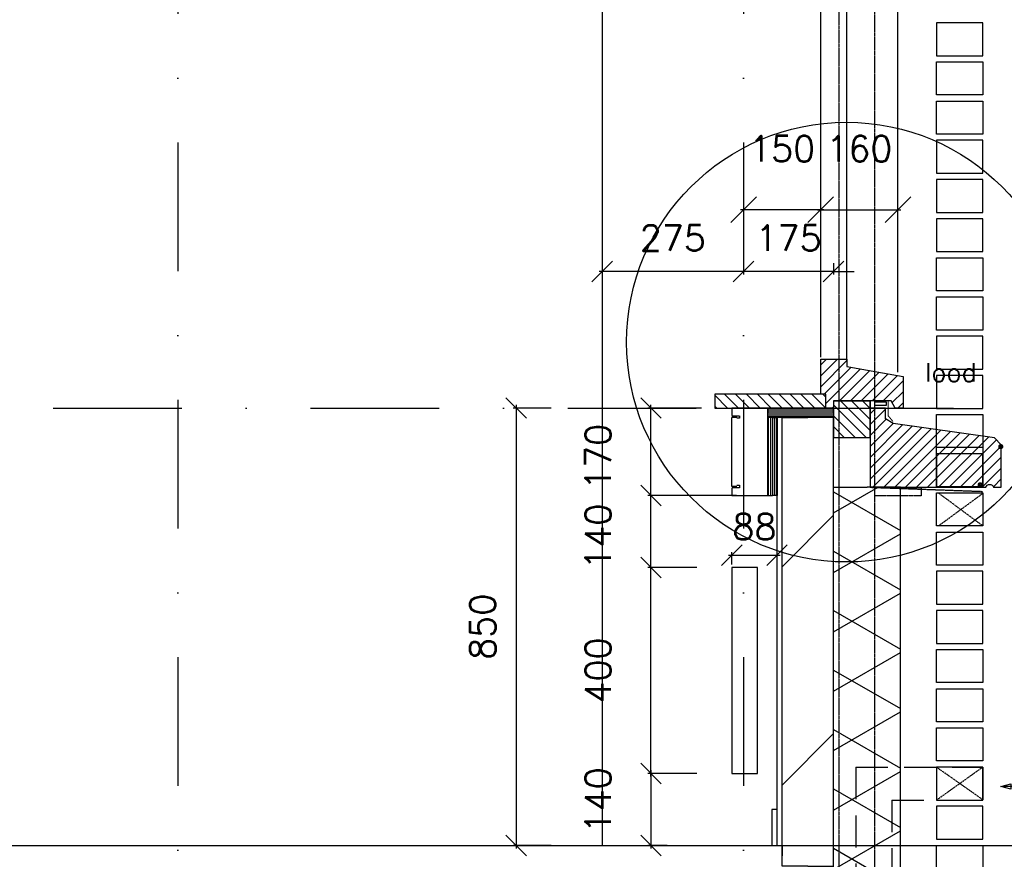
# Model space of a CAD drawing. Extents: x 0 to 297174, y -27731 to 163980.
# Tile 83 of 152: x 162332 to 164246, y 145318 to 146950. Entities that reach past the tile are written whole.
import ezdxf

# ---------------------------------------------------------------- set-up
doc = ezdxf.new("R2010")
doc.units = 0
doc.header["$LTSCALE"] = 5
doc.header["$MEASUREMENT"] = 0
doc.header["$PDMODE"] = 3
doc.header["$PDSIZE"] = 0.1
for name, pattern in [('DASHDOT', [1, 0.5, -0.25, 0, -0.25]), ('DD1', [2.66667, 1.66667, -0.5, 0, -0.5]), ('HIDDEN', [0.375, 0.25, -0.125]), ('HIDDEN2', [0.1875, 0.125, -0.0625])]:
    doc.linetypes.add(name, pattern=pattern)
doc.layers.get('0').update_dxf_attribs({"linetype": 'CONTINUOUS'})
doc.layers.get('DEFPOINTS').update_dxf_attribs({"linetype": 'CONTINUOUS'})
for name, color, linetype in [('_DETAILNUMMERS', 4, 'CONTINUOUS'), ('A--A21--_F--3-', 9, 'CONTINUOUS'), ('A--A21--_F-23-', 9, 'CONTINUOUS'), ('A--A22--_F123-', 9, 'CONTINUOUS'), ('A--A30--_F--3-', 9, 'CONTINUOUS'), ('A--A35--_F--3-', 9, 'CONTINUOUS'), ('A--L$1-D1-ACEER', 1, 'CONTINUOUS'), ('A--L13DC4_VLOEREN', 4, 'HIDDEN'), ('A--L21--', 3, 'CONTINUOUS'), ('A--L21--_F--3-', 7, 'CONTINUOUS'), ('A--L21--_F-23-', 4, 'CONTINUOUS'), ('A--L21D1_BUITENWAND', 1, 'CONTINUOUS'), ('A--L21D4_BUITENWAND', 4, 'CONTINUOUS'), ('A--L21DC1_BUITENWAND', 1, 'HIDDEN'), ('A--L22--', 3, 'CONTINUOUS'), ('A--L22--_F--3-', 7, 'CONTINUOUS'), ('A--L22D2_BINNENWAND', 2, 'CONTINUOUS'), ('A--L22DC4_BINNENWAND', 4, 'HIDDEN'), ('A--L23--', 7, 'CONTINUOUS'), ('A--L23--_F--3-', 7, 'CONTINUOUS'), ('A--L28D1_KONSTRUKTIES', 1, 'CONTINUOUS'), ('A--L28DC1_KONSTRUKTIES', 1, 'HIDDEN2'), ('A--L30--', 7, 'CONTINUOUS'), ('A--L30--_F123-', 7, 'CONTINUOUS'), ('A--L31--', 2, 'CONTINUOUS'), ('A--L31--_F--3-', 7, 'CONTINUOUS'), ('A--L31A1_BUITENKOZIJN', 1, 'CONTINUOUS'), ('A--L35--', 7, 'CONTINUOUS'), ('A--L35--_F--3-', 7, 'CONTINUOUS'), ('A--M$1A-_F123-', 1, 'CONTINUOUS'), ('A--M1$A-_F123-', 1, 'CONTINUOUS'), ('A--T$1A-_F123_20', 1, 'CONTINUOUS'), ('A--T01A-18_TEKST', 1, 'CONTINUOUS'), ('STRAMIEN', 8, 'DD1'), ('X--LR---_CP', 7, 'CONTINUOUS')]:
    doc.layers.add(name, color=color, linetype=linetype)
doc.styles.add('ALFA-0_25', font='ROMANS')
doc.styles.add('HIEMSTRA', font='romans.shx')
doc.dimstyles.new('ALFA-0_25', dxfattribs={"dimscale": 50, "dimtxt": 2.5, "dimasz": 2.5, "dimexe": 0.3, "dimexo": 0.3, "dimgap": 1.25, "dimtad": 1, "dimdec": 0, "dimzin": 0, "dimdsep": 46, "dimtxsty": 'ALFA-0_25', "dimblk1": 'OBLIQUE', "dimblk2": 'OBLIQUE', "dimsah": 1, "dimcen": 0.09, "dimdle": 0.3, "dimclrd": 1, "dimclre": 1, "dimclrt": 2, "dimadec": 0, "dimazin": 0, "dimtfac": 1, "dimtdec": 0, "dimtofl": 0, "dimtmove": 2, "dimatfit": 3, "dimldrblk": 'OBLIQUE', "dimfxl": 0, "dimtvp": 625, "dimtolj": 1, "dimtzin": 0, "dimarcsym": 0})
doc.dimstyles.get("Standard").update_dxf_attribs({"dimscale": 50, "dimtxt": 2.5, "dimasz": 2, "dimexe": 0.3, "dimexo": 0.3, "dimgap": 2, "dimtad": 1, "dimdec": 0, "dimzin": 0, "dimdsep": 46, "dimtxsty": 'HIEMSTRA', "dimblk1": 'OBLIQUE', "dimblk2": 'OBLIQUE', "dimsah": 1, "dimcen": 0.09, "dimdle": 0.3, "dimclrd": 1, "dimclre": 1, "dimclrt": 2, "dimadec": 0, "dimazin": 0, "dimtfac": 1, "dimtdec": 4, "dimtix": 1, "dimtmove": 2, "dimatfit": 3, "dimldrblk": 'OBLIQUE', "dimfxl": 0, "dimtvp": 625, "dimtolj": 1, "dimtzin": 0, "dimarcsym": 0})

# ---------------------------------------------------------------- blocks, each defined once
blk = doc.blocks.new('*U1581')
at = {"layer": 'A--L23--_F--3-', "color": 2, "linetype": 'Continuous'}
blk.add_lwpolyline([(0, 0), (0, 20), (11150, 20), (11150, 0)], dxfattribs=at)
blk = doc.blocks.new('_OBLIQUE')
at = {"color": 0, "linetype": 'ByBlock'}
blk.add_line((-0.5, -0.5), (0.5, 0.5), dxfattribs=at)
blk = doc.blocks.new('*D851')
at = {"layer": 'A--M$1A-_F123-', "color": 1, "lineweight": -2, "ltscale": 10}
for p, q in [((163739.3, 146477), (163739.3, 146454.7)), ((163914.3, 146477), (163914.3, 146454.7)), ((163739.3, 146460.7), (163699.3, 146460.7)), ((163914.3, 146460.7), (163739.3, 146460.7)), ((163914.3, 146460.7), (163954.3, 146460.7))]:
    blk.add_line(p, q, dxfattribs=at)
at = {"layer": 'DEFPOINTS', "color": 0, "ltscale": 10}
for p in [(163739.3, 146483), (163914.3, 146483), (163739.3, 146460.7)]:
    blk.add_point(p, dxfattribs=at)
at = {"layer": 'A--M$1A-_F123-', "color": 1, "lineweight": -2, "ltscale": 10, "xscale": 40, "yscale": 40, "zscale": 40}
blk.add_blockref('_OBLIQUE', (163739.3, 146460.7), dxfattribs=at)
at = {"layer": 'A--M$1A-_F123-', "color": 1, "lineweight": -2, "ltscale": 10, "xscale": 40, "yscale": 40, "zscale": 40, "rotation": 180}
blk.add_blockref('_OBLIQUE', (163914.3, 146460.7), dxfattribs=at)
at = {"layer": 'A--M$1A-_F123-', "color": 2, "ltscale": 10, "insert": (163826.8, 146525.7), "char_height": 50, "attachment_point": 5, "style": 'HIEMSTRA'}
blk.add_mtext('\\A1;175', dxfattribs=at)
blk = doc.blocks.new('*D852')
at = {"layer": 'A--M$1A-_F123-', "color": 1, "lineweight": -2, "ltscale": 10}
blk.add_line((163745.3, 146460.7), (163458.3, 146460.7), dxfattribs=at)
at = {"layer": 'DEFPOINTS', "color": 0, "ltscale": 10}
for p in [(163464.3, 146460.7), (163464.3, 146460.7), (163739.3, 146460.7)]:
    blk.add_point(p, dxfattribs=at)
at = {"layer": 'A--M$1A-_F123-', "color": 1, "lineweight": -2, "ltscale": 10, "xscale": 40, "yscale": 40, "zscale": 40, "rotation": 180}
blk.add_blockref('_OBLIQUE', (163464.3, 146460.7), dxfattribs=at)
at = {"layer": 'A--M$1A-_F123-', "color": 1, "lineweight": -2, "ltscale": 10, "xscale": 40, "yscale": 40, "zscale": 40}
blk.add_blockref('_OBLIQUE', (163739.3, 146460.7), dxfattribs=at)
at = {"layer": 'A--M$1A-_F123-', "color": 2, "ltscale": 10, "insert": (163601.8, 146525.7), "char_height": 50, "attachment_point": 5, "style": 'HIEMSTRA'}
blk.add_mtext('\\A1;275', dxfattribs=at)
blk = doc.blocks.new('*U1556')
at = {"layer": 'A--A22--_F123-', "linetype": 'Continuous'}
h = blk.add_hatch(dxfattribs=at)
h.set_pattern_fill('ALFALINE', color=256, scale=300, style=0)
h.set_pattern_definition([(45, (-163864.26, -145305.15), (-212.13203, 212.13203), [])])
h.paths.add_polyline_path([(0, 0), (-50, 0), (-50, 871.9), (0, 871.9), (50, 871.9), (50, 0)])
at = {"layer": 'A--L22--_F--3-', "color": 4, "linetype": 'Continuous'}
for points in [[(0, 0), (-50, 0), (-50, 871.9), (0, 871.9)], [(0, 0), (50, 0), (50, 871.9), (0, 871.9)]]:
    blk.add_lwpolyline(points, dxfattribs=at)
blk = doc.blocks.new('*D954')
at = {"layer": 'A--M$1A-_F123-', "color": 1, "lineweight": -2, "ltscale": 10}
for p, q in [((163739.3, 146477), (163739.3, 146454.7)), ((163914.3, 146477), (163914.3, 146454.7)), ((163739.3, 146460.7), (163699.3, 146460.7)), ((163914.3, 146460.7), (163739.3, 146460.7)), ((163914.3, 146460.7), (163954.3, 146460.7))]:
    blk.add_line(p, q, dxfattribs=at)
at = {"layer": 'DEFPOINTS', "color": 0, "ltscale": 10}
for p in [(163739.3, 146483), (163914.3, 146483), (163739.3, 146460.7)]:
    blk.add_point(p, dxfattribs=at)
at = {"layer": 'A--M$1A-_F123-', "color": 1, "lineweight": -2, "ltscale": 10, "xscale": 40, "yscale": 40, "zscale": 40}
blk.add_blockref('_OBLIQUE', (163739.3, 146460.7), dxfattribs=at)
at = {"layer": 'A--M$1A-_F123-', "color": 1, "lineweight": -2, "ltscale": 10, "xscale": 40, "yscale": 40, "zscale": 40, "rotation": 180}
blk.add_blockref('_OBLIQUE', (163914.3, 146460.7), dxfattribs=at)
at = {"layer": 'A--M$1A-_F123-', "color": 2, "ltscale": 10, "insert": (163826.8, 146525.7), "char_height": 50, "attachment_point": 5, "style": 'HIEMSTRA'}
blk.add_mtext('\\A1;175', dxfattribs=at)
blk = doc.blocks.new('*D955')
at = {"layer": 'A--M$1A-_F123-', "color": 1, "lineweight": -2, "ltscale": 10}
blk.add_line((163745.3, 146460.7), (163458.3, 146460.7), dxfattribs=at)
at = {"layer": 'DEFPOINTS', "color": 0, "ltscale": 10}
for p in [(163464.3, 146460.7), (163464.3, 146460.7), (163739.3, 146460.7)]:
    blk.add_point(p, dxfattribs=at)
at = {"layer": 'A--M$1A-_F123-', "color": 1, "lineweight": -2, "ltscale": 10, "xscale": 40, "yscale": 40, "zscale": 40, "rotation": 180}
blk.add_blockref('_OBLIQUE', (163464.3, 146460.7), dxfattribs=at)
at = {"layer": 'A--M$1A-_F123-', "color": 1, "lineweight": -2, "ltscale": 10, "xscale": 40, "yscale": 40, "zscale": 40}
blk.add_blockref('_OBLIQUE', (163739.3, 146460.7), dxfattribs=at)
at = {"layer": 'A--M$1A-_F123-', "color": 2, "ltscale": 10, "insert": (163601.8, 146525.7), "char_height": 50, "attachment_point": 5, "style": 'HIEMSTRA'}
blk.add_mtext('\\A1;275', dxfattribs=at)
blk = doc.blocks.new('*D685')
at = {"layer": 'A--M$1A-_F123-', "color": 1, "lineweight": -2, "ltscale": 10}
for p, q in [((163559.3, 145879.2), (163559.3, 146031.2)), ((163657.5, 146025.2), (163553.3, 146025.2)), ((163648.3, 145885.2), (163553.3, 145885.2))]:
    blk.add_line(p, q, dxfattribs=at)
at = {"layer": 'DEFPOINTS', "color": 0, "ltscale": 10}
for p in [(163559.3, 146025.2), (163663.5, 146025.2), (163654.3, 145885.2)]:
    blk.add_point(p, dxfattribs=at)
at = {"layer": 'A--M$1A-_F123-', "color": 1, "lineweight": -2, "ltscale": 10, "xscale": 40, "yscale": 40, "zscale": 40}
for p, rotation in [((163559.3, 146025.2), 90), ((163559.3, 145885.2), 270)]:
    blk.add_blockref('_OBLIQUE', p, dxfattribs=dict(at, rotation=rotation))
at = {"layer": 'A--M$1A-_F123-', "color": 2, "ltscale": 10, "insert": (163456.5, 145945.2), "char_height": 50, "attachment_point": 5, "rotation": 90, "style": 'HIEMSTRA'}
blk.add_mtext('\\A1;140', dxfattribs=at)
blk = doc.blocks.new('*D686')
at = {"layer": 'A--M$1A-_F123-', "color": 1, "lineweight": -2, "ltscale": 10}
for p, q in [((163559.3, 146019.2), (163559.3, 146201.2)), ((163657.5, 146195.2), (163553.3, 146195.2)), ((163725.3, 146025.2), (163553.3, 146025.2))]:
    blk.add_line(p, q, dxfattribs=at)
at = {"layer": 'DEFPOINTS', "color": 0, "ltscale": 10}
for p in [(163559.3, 146195.2), (163663.5, 146195.2), (163731.3, 146025.2)]:
    blk.add_point(p, dxfattribs=at)
at = {"layer": 'A--M$1A-_F123-', "color": 1, "lineweight": -2, "ltscale": 10, "xscale": 40, "yscale": 40, "zscale": 40}
for p, rotation in [((163559.3, 146195.2), 90), ((163559.3, 146025.2), 270)]:
    blk.add_blockref('_OBLIQUE', p, dxfattribs=dict(at, rotation=rotation))
at = {"layer": 'A--M$1A-_F123-', "color": 2, "ltscale": 10, "insert": (163456.5, 146100.2), "char_height": 50, "attachment_point": 5, "rotation": 90, "style": 'HIEMSTRA'}
blk.add_mtext('\\A1;170', dxfattribs=at)
blk = doc.blocks.new('*D687')
at = {"layer": 'A--M$1A-_F123-', "color": 1, "lineweight": -2, "ltscale": 10}
for p, q in [((163590.5, 145885.2), (163553.3, 145885.2)), ((163559.3, 145479.2), (163559.3, 145891.2)), ((163590.5, 145485.2), (163553.3, 145485.2))]:
    blk.add_line(p, q, dxfattribs=at)
at = {"layer": 'DEFPOINTS', "color": 0, "ltscale": 10}
for p in [(163559.3, 145885.2), (163596.5, 145885.2), (163596.5, 145485.2)]:
    blk.add_point(p, dxfattribs=at)
at = {"layer": 'A--M$1A-_F123-', "color": 1, "lineweight": -2, "ltscale": 10, "xscale": 40, "yscale": 40, "zscale": 40}
for p, rotation in [((163559.3, 145885.2), 90), ((163559.3, 145485.2), 270)]:
    blk.add_blockref('_OBLIQUE', p, dxfattribs=dict(at, rotation=rotation))
at = {"layer": 'A--M$1A-_F123-', "color": 2, "ltscale": 10, "insert": (163456.5, 145685.2), "char_height": 50, "attachment_point": 5, "rotation": 90, "style": 'HIEMSTRA'}
blk.add_mtext('\\A1;400', dxfattribs=at)
blk = doc.blocks.new('*D688')
at = {"layer": 'A--M$1A-_F123-', "color": 1, "lineweight": -2, "ltscale": 10}
for p, q in [((163648.3, 145485.2), (163553.3, 145485.2)), ((163559.3, 145491.2), (163559.3, 145339.2)), ((163590.5, 145345.2), (163553.3, 145345.2))]:
    blk.add_line(p, q, dxfattribs=at)
at = {"layer": 'DEFPOINTS', "color": 0, "ltscale": 10}
for p in [(163654.3, 145485.2), (163559.3, 145345.2), (163596.5, 145345.2)]:
    blk.add_point(p, dxfattribs=at)
at = {"layer": 'A--M$1A-_F123-', "color": 1, "lineweight": -2, "ltscale": 10, "xscale": 40, "yscale": 40, "zscale": 40}
for p, rotation in [((163559.3, 145485.2), 90), ((163559.3, 145345.2), 270)]:
    blk.add_blockref('_OBLIQUE', p, dxfattribs=dict(at, rotation=rotation))
at = {"layer": 'A--M$1A-_F123-', "color": 2, "ltscale": 10, "insert": (163456.5, 145432.7), "char_height": 50, "attachment_point": 5, "rotation": 90, "style": 'HIEMSTRA'}
blk.add_mtext('\\A1;140', dxfattribs=at)
blk = doc.blocks.new('*D698')
at = {"layer": 'A--M$1A-_F123-', "color": 1, "linetype": 'Continuous', "lineweight": -2, "ltscale": 10}
for p, q in [((163297.1, 146201.2), (163297.1, 145339.2)), ((163365.1, 146195.2), (163291.1, 146195.2)), ((163365.1, 145345.2), (163291.1, 145345.2))]:
    blk.add_line(p, q, dxfattribs=at)
at = {"layer": 'DEFPOINTS', "color": 0, "linetype": 'Continuous', "ltscale": 10}
for p in [(163371.1, 146195.2), (163297.1, 145345.2), (163371.1, 145345.2)]:
    blk.add_point(p, dxfattribs=at)
at = {"layer": 'A--M$1A-_F123-', "color": 1, "linetype": 'Continuous', "lineweight": -2, "ltscale": 10, "xscale": 40, "yscale": 40, "zscale": 40}
for p, rotation in [((163297.1, 146195.2), 90), ((163297.1, 145345.2), 270)]:
    blk.add_blockref('_OBLIQUE', p, dxfattribs=dict(at, rotation=rotation))
at = {"layer": 'A--M$1A-_F123-', "color": 2, "linetype": 'Continuous', "ltscale": 10, "insert": (163232.1, 145770.2), "char_height": 50, "attachment_point": 5, "rotation": 90, "style": 'HIEMSTRA'}
blk.add_mtext('\\A1;850', dxfattribs=at)
blk = doc.blocks.new('*U1529')
at = {"layer": 'A--A21--_F-23-', "linetype": 'Continuous'}
h = blk.add_hatch(dxfattribs=at)
h.set_pattern_fill('ALFAISO', color=256, scale=100, angle=90, style=0)
h.set_pattern_definition([(150, (50, -3e-15), (-50, -86.6025), []), (210, (50, -3e-15), (50, -86.6025), [])])
h.paths.add_polyline_path([(0, 0), (-65, 0), (-65, 1691.04), (0, 1691.04), (65, 1691.04), (65, 0)])
at = {"layer": 'A--L21--_F--3-', "color": 3, "linetype": 'Continuous'}
for points in [[(0, 0), (-65, 0), (-65, 1691.04), (0, 1691.04)], [(0, 0), (65, 0), (65, 1691.04), (0, 1691.04)]]:
    blk.add_lwpolyline(points, dxfattribs=at)
blk = doc.blocks.new('KABELGOOT')
at = {"layer": 'A--L22DC4_BINNENWAND'}
for points in [[(60, -150), (55, -150), (55, -155), (70, -155), (70, -170), (0, -170), (0, 0), (70, 0), (70, -15), (55, -15), (55, -20), (60, -20)], [(60, -152.5), (70, -152.5), (70, -55), (70, -17.5), (60, -17.5)]]:
    blk.add_lwpolyline(points, dxfattribs=at)
at = {"layer": 'X--LR---_CP'}
blk.add_point((0, 0), dxfattribs=at)
blk = doc.blocks.new('*D732')
at = {"layer": 'A--M$1A-_F123-', "color": 1, "lineweight": -2, "ltscale": 10}
for p, q in [((163716.3, 145891.2), (163716.3, 145915.2)), ((163804.3, 145891.2), (163804.3, 145915.2)), ((163710.3, 145909.2), (163810.3, 145909.2))]:
    blk.add_line(p, q, dxfattribs=at)
at = {"layer": 'DEFPOINTS', "color": 0, "ltscale": 10}
for p in [(163804.3, 145909.2), (163716.3, 145885.2), (163804.3, 145885.2)]:
    blk.add_point(p, dxfattribs=at)
at = {"layer": 'A--M$1A-_F123-', "color": 1, "lineweight": -2, "ltscale": 10, "xscale": 40, "yscale": 40, "zscale": 40, "rotation": 180}
blk.add_blockref('_OBLIQUE', (163716.3, 145909.2), dxfattribs=at)
at = {"layer": 'A--M$1A-_F123-', "color": 1, "lineweight": -2, "ltscale": 10, "xscale": 40, "yscale": 40, "zscale": 40}
blk.add_blockref('_OBLIQUE', (163804.3, 145909.2), dxfattribs=at)
at = {"layer": 'A--M$1A-_F123-', "color": 2, "ltscale": 10, "insert": (163760.3, 145964.4), "char_height": 50, "attachment_point": 5, "style": 'HIEMSTRA'}
blk.add_mtext('\\A1;88', dxfattribs=at)
blk = doc.blocks.new('KOZIJN_A')
at = {"layer": 'A--A35--_F--3-'}
h = blk.add_hatch(dxfattribs=at)
h.set_pattern_fill('ALFALINE', color=256, scale=15, angle=90, style=0, pattern_type=2)
h.set_pattern_definition([(135, (354.147, -1015.253), (-10.6066, -10.6066), [])])
h.paths.add_polyline_path([(-41, 68), (-41, 54), (-150, 34.4), (-150, -27), (-135, -27), (-127, -13), (-15, -13), (-15, -27.1), (0, -27), (0, 0), (10, 0), (10, 68)])
at = {"layer": 'A--L31--_F--3-', "color": 2, "linetype": 'Continuous'}
blk.add_lwpolyline([(-41, 68), (-41, 54), (-150, 34.4), (-150, -27), (-135, -27), (-127, -13), (-15, -13), (-15, -27.1), (0, -27), (0, 0), (10, 0), (10, 68)], close=True, dxfattribs=at)
at = {"layer": 'X--LR---_CP'}
blk.add_point((0, 0), dxfattribs=at)
blk = doc.blocks.new('Q027003-')
at = {"layer": 'A--A21--_F--3-'}
h = blk.add_hatch(dxfattribs=at)
h.set_pattern_fill('ALFALINE', color=9, scale=15, style=0, pattern_type=2)
h.set_pattern_definition([(45, (0, 0), (-10.6066, 10.6066), [])])
h.paths.add_polyline_path([(0, 0), (71, 0), (71, 71), (0, 71)])
at = {"layer": 'A--L21--_F-23-', "color": 2, "linetype": 'Continuous'}
blk.add_lwpolyline([(0, 0), (71, 0), (71, 71), (0, 71)], close=True, dxfattribs=at)
at = {"layer": 'X--LR---_CP', "linetype": 'Continuous'}
blk.add_point((0, 0), dxfattribs=at)
blk = doc.blocks.new('WATERSLAG')
at = {"layer": 'A--A35--_F--3-'}
h = blk.add_hatch(dxfattribs=at)
h.set_pattern_fill('ALFALINE', color=256, scale=15, angle=90, style=0, pattern_type=2)
h.set_pattern_definition([(135, (440.148, -931.254), (-10.6066, -10.6066), [])])
edge = h.paths.add_edge_path()
edge.add_line((-255, -97), (-255, -14.5))
edge.add_line((-255, -14.5), (-242, -0.8))
edge.add_line((-242, -0.8), (-44.9, 26.9))
edge.add_line((-44.9, 26.9), (-30, 36))
edge.add_line((-30, 36), (-30, 56.9))
edge.add_line((-30, 56.9), (0, 57))
edge.add_line((0, 57), (0, 18.3))
edge.add_line((0, 18.3), (0, -97))
edge.add_line((0, -97), (-225, -97))
edge.add_arc((-232.5, -99.3), 7.84, 16.9811, 163.0189)
edge.add_line((-240, -97), (-255, -97))
at = {"layer": 'A--L35--_F--3-', "color": 3, "linetype": 'Continuous'}
blk.add_lwpolyline([(-255, -97), (-255, -14.5), (-242, -0.8), (-44.9, 26.9), (-30, 36), (-30, 56.9), (0, 57), (0, 18.3), (0, -97), (0, -97), (-225, -97, 0.740216), (-240, -97)], format="xyb", close=True, dxfattribs=at)
at = {"layer": 'X--LR---_CP'}
blk.add_point((0, 0), dxfattribs=at)
blk = doc.blocks.new('*U1497')
at = {"layer": 'A--A30--_F--3-', "linetype": 'Continuous'}
h = blk.add_hatch(dxfattribs=at)
h.set_pattern_fill('ALFALINE', color=256, scale=4, angle=315, style=0)
h.set_pattern_definition([(0, (0, 0), (1e-15, 4), [])])
h.paths.add_polyline_path([(0, 0), (0, -9), (-128, -9), (-128, 0), (-128, 9), (0, 9)])
at = {"layer": 'A--L30--_F123-', "color": 1, "linetype": 'Continuous'}
for points in [[(0, 0), (0, 9), (-128, 9), (-128, 0)], [(0, 0), (0, -9), (-128, -9), (-128, 0)]]:
    blk.add_lwpolyline(points, dxfattribs=at)
blk = doc.blocks.new('*U1496')
at = {"layer": 'A--A30--_F--3-', "linetype": 'Continuous'}
h = blk.add_hatch(dxfattribs=at)
h.set_pattern_fill('ALFALINE', color=256, scale=4, angle=405, style=0)
h.set_pattern_definition([(90, (0, 0), (-4, 1e-15), [])])
h.paths.add_polyline_path([(0, 0), (9, 0), (9, -151.9), (0, -151.9), (-9, -151.9), (-9, 0)])
at = {"layer": 'A--L30--_F123-', "color": 1, "linetype": 'Continuous'}
for points in [[(0, 0), (-9, 0), (-9, -151.9), (0, -151.9)], [(0, 0), (9, 0), (9, -151.9), (0, -151.9)]]:
    blk.add_lwpolyline(points, dxfattribs=at)
blk = doc.blocks.new('*D789')
at = {"layer": 'A--M1$A-_F123-', "color": 1, "lineweight": -2, "ltscale": 10}
blk.add_line((163883.3, 146580.5), (164045.3, 146580.5), dxfattribs=at)
at = {"layer": 'DEFPOINTS', "color": 0, "ltscale": 10}
for p in [(163889.3, 146580.5), (164039.3, 146580.5), (164039.3, 146580.5)]:
    blk.add_point(p, dxfattribs=at)
at = {"layer": 'A--M1$A-_F123-', "color": 1, "lineweight": -2, "ltscale": 10, "xscale": 50, "yscale": 50, "zscale": 50, "rotation": 180}
blk.add_blockref('_OBLIQUE', (163889.3, 146580.5), dxfattribs=at)
at = {"layer": 'A--M1$A-_F123-', "color": 1, "lineweight": -2, "ltscale": 10, "xscale": 50, "yscale": 50, "zscale": 50}
blk.add_blockref('_OBLIQUE', (164039.3, 146580.5), dxfattribs=at)
at = {"layer": 'A--M1$A-_F123-', "color": 2, "ltscale": 10, "insert": (163964.3, 146699), "char_height": 50, "attachment_point": 5, "style": 'ALFA-0_25'}
blk.add_mtext('\\A1;160', dxfattribs=at)
blk = doc.blocks.new('*D796')
at = {"layer": 'A--M1$A-_F123-', "color": 1, "lineweight": -2, "ltscale": 10}
blk.add_line((163895.3, 146580.5), (163733.3, 146580.5), dxfattribs=at)
at = {"layer": 'DEFPOINTS', "color": 0, "ltscale": 10}
for p in [(163739.3, 146580.5), (163739.3, 146580.5), (163889.3, 146580.5)]:
    blk.add_point(p, dxfattribs=at)
at = {"layer": 'A--M1$A-_F123-', "color": 1, "lineweight": -2, "ltscale": 10, "xscale": 50, "yscale": 50, "zscale": 50, "rotation": 180}
blk.add_blockref('_OBLIQUE', (163739.3, 146580.5), dxfattribs=at)
at = {"layer": 'A--M1$A-_F123-', "color": 1, "lineweight": -2, "ltscale": 10, "xscale": 50, "yscale": 50, "zscale": 50}
blk.add_blockref('_OBLIQUE', (163889.3, 146580.5), dxfattribs=at)
at = {"layer": 'A--M1$A-_F123-', "color": 2, "ltscale": 10, "insert": (163814.3, 146699), "char_height": 50, "attachment_point": 5, "style": 'ALFA-0_25'}
blk.add_mtext('\\A1;150', dxfattribs=at)

msp = doc.modelspace()

# ---------------------------------------------------------------- hatches: boundary and pattern name
at = {"layer": 'A--A35--_F--3-'}
h = msp.add_hatch(dxfattribs=at)
h.set_pattern_fill('ALFALINE', color=256, scale=15, style=0)
h.set_pattern_definition([(135, (316478.53, 52864.255), (10.6066017, 10.6066017), [])])
h.paths.add_polyline_path([(163767.3, 146222.2), (163899.3, 146222.2), (163899.3, 146195.2), (163767.3, 146195.2)])
h.paths.add_polyline_path([(163683.3, 146222.2), (163767.3, 146222.2), (163767.3, 146195.2), (163683.3, 146195.2)])

# ---------------------------------------------------------------- linework, layer by layer
at = {"layer": '_DETAILNUMMERS'}
msp.add_circle((163939.3, 146323.3, 0), 427.3, dxfattribs=at)
at = {"layer": 'A--L$1-D1-ACEER'}
msp.add_line((164348.6, 145459.8), (164241.4, 145459.8), dxfattribs=at)
msp.add_lwpolyline([(164259.1, 145454.8), (164239.1, 145459.8), (164239.1, 145459.8), (164259.1, 145464.8)], close=True, dxfattribs=at)
msp.add_lwpolyline([(164259.1, 145454.8), (164239.1, 145459.8), (164239.1, 145459.8), (164259.1, 145464.8)], close=True, dxfattribs=at)
at = {"layer": 'A--L13DC4_VLOEREN'}
msp.add_lwpolyline([(163914.3, 146209.2), (163985.3, 146209.2), (163985.3, 146041.2), (164204.3, 146033.2)], dxfattribs=at)
at = {"layer": 'A--L21D1_BUITENWAND'}
for points in [[(164114.3, 146879.8), (164204.3, 146879.8), (164204.3, 146943.9), (164114.3, 146943.9)], [(164114.3, 146867.8), (164204.3, 146867.8), (164204.3, 146803.6), (164114.3, 146803.6)], [(164114.3, 146791.6), (164204.3, 146791.6), (164204.3, 146727.5), (164114.3, 146727.5)], [(164114.3, 146651.4), (164204.3, 146651.4), (164204.3, 146715.5), (164114.3, 146715.5)], [(164114.3, 146575.2), (164204.3, 146575.2), (164204.3, 146639.4), (164114.3, 146639.4)], [(164114.3, 146499.1), (164204.3, 146499.1), (164204.3, 146563.2), (164114.3, 146563.2)], [(164114.3, 146487.1), (164204.3, 146487.1), (164204.3, 146423), (164114.3, 146423)], [(164114.3, 146411), (164204.3, 146411), (164204.3, 146346.8), (164114.3, 146346.8)], [(164114.3, 146270.7), (164204.3, 146270.7), (164204.3, 146334.8), (164114.3, 146334.8)], [(164114.3, 146194.6), (164204.3, 146194.6), (164204.3, 146258.7), (164114.3, 146258.7)], [(164114.3, 146182.6), (164204.3, 146182.6), (164204.3, 146042.3), (164114.3, 146042.3)], [(164114.3, 146182.6), (164204.3, 146182.6), (164204.3, 146118.5), (164114.3, 146118.5)], [(164114.3, 146042.3), (164204.3, 146042.3), (164204.3, 146106.5), (164114.3, 146106.5)]]:
    msp.add_lwpolyline(points, close=True, dxfattribs=at)
at = {"layer": 'A--L21D4_BUITENWAND'}
for points in [[(164114.3, 146030.3), (164204.3, 146030.3), (164204.3, 145966.2), (164114.3, 145966.2)], [(164114.3, 145954.2), (164204.3, 145954.2), (164204.3, 145890.1), (164114.3, 145890.1)], [(164114.3, 145813.9), (164204.3, 145813.9), (164204.3, 145878.1), (164114.3, 145878.1)], [(164114.3, 145737.8), (164204.3, 145737.8), (164204.3, 145801.9), (164114.3, 145801.9)], [(164114.3, 145725.8), (164204.3, 145725.8), (164204.3, 145661.7), (164114.3, 145661.7)], [(164114.3, 145649.7), (164204.3, 145649.7), (164204.3, 145585.5), (164114.3, 145585.5)], [(164114.3, 145573.5), (164204.3, 145573.5), (164204.3, 145509.4), (164114.3, 145509.4)], [(164114.3, 145433.3), (164204.3, 145433.3), (164204.3, 145497.4), (164114.3, 145497.4)], [(164114.3, 145357.2), (164204.3, 145357.2), (164204.3, 145421.3), (164114.3, 145421.3)], [(164114.3, 145345.2), (164204.3, 145345.2), (164204.3, 145281), (164114.3, 145281)]]:
    msp.add_lwpolyline(points, close=True, dxfattribs=at)
at = {"layer": 'A--L21DC1_BUITENWAND'}
for p, q in [((164119.3, 145967), (164204.3, 146029.2)), ((164204.3, 145966.2), (164119.3, 146029.2)), ((164204.3, 145434.1), (164114.3, 145497.4)), ((164114.3, 145433.3), (164204.3, 145497.4)), ((164204.3, 145497.1), (164204.3, 145434.1))]:
    msp.add_line(p, q, dxfattribs=at)
at = {"layer": 'A--L21DC1_BUITENWAND', "ltscale": 50}
for p, q in [((163957.5, 145497.4), (163957.5, 144585.2)), ((163957.5, 145497.4), (164204.3, 145497.4)), ((164027.5, 145433.3), (164204.3, 145433.3)), ((164027.5, 145433.3), (164027.5, 144515.2))]:
    msp.add_line(p, q, dxfattribs=at)
at = {"layer": 'A--L22D2_BINNENWAND'}
msp.add_line((163804.3, 145345.2), (163804.3, 146177.1), dxfattribs=at)
msp.add_lwpolyline([(163794.3, 145345.2), (163804.3, 145345.2), (163804.3, 145415.2), (163794.3, 145415.2)], close=True, dxfattribs=at)
at = {"layer": 'A--L22DC4_BINNENWAND', "linetype": 'DD1', "const_width": 2}
msp.add_lwpolyline([(163992.9, 146209.2), (164020.1, 146209.2), (164020.1, 146180.5), (164029.9, 146168.9)], dxfattribs=at)
at = {"layer": 'A--L22DC4_BINNENWAND'}
msp.add_lwpolyline([(163766.3, 145885.2), (163716.3, 145885.2), (163716.3, 145485.2), (163766.3, 145485.2)], close=True, dxfattribs=at)
at = {"layer": 'A--L28D1_KONSTRUKTIES'}
msp.add_lwpolyline([(162739.3, 148405.2), (162739.3, 148255.2), (163464.3, 148255.2), (163464.3, 145345.2)], dxfattribs=at)
at = {"layer": 'A--L28DC1_KONSTRUKTIES'}
for points in [[(163924.3, 152885.2), (163924.3, 144846.7), (163994.3, 144902.9), (163994.3, 146040.5), (164084.3, 146040.5), (164084.3, 146024.7), (163994.3, 146024.7)], [(163994.3, 146040.5), (164084.3, 146040.5), (164084.3, 146024.7), (163994.3, 146024.7), (163994.3, 148018.2), (164114.3, 148018.2), (164114.3, 148148.2), (163994.3, 148148.2), (163994.3, 149377.2), (164084.3, 149377.2), (164084.3, 149387.3), (163994.3, 149387.3), (163994.3, 149804), (163994.3, 149804), (163994.3, 149804), (163994.3, 151393.2), (164114.3, 151393.2), (164114.3, 151523.2), (163994.3, 151523.2), (163994.3, 152885.2)]]:
    msp.add_lwpolyline(points, dxfattribs=at)
at = {"layer": 'A--L31--', "linetype": 'Continuous'}
msp.add_line((163464.3, 145345.2), (172665, 145345.2), dxfattribs=at)
at = {"layer": 'A--L31--'}
msp.add_line((164224.3, 145345.2), (169728, 145345.2), dxfattribs=at)
msp.add_lwpolyline([(164016.7, 146200.2), (163994.7, 146200.2), (163994.7, 146207.2), (164016.7, 146207.2)], close=True, dxfattribs=at)
at = {"layer": 'A--L31--_F--3-', "color": 2, "linetype": 'Continuous'}
msp.add_lwpolyline([(163899.3, 146222.2), (163683.3, 146222.2), (163683.3, 146195.2), (163899.3, 146195.2)], close=True, dxfattribs=at)
at = {"layer": 'A--L31A1_BUITENKOZIJN'}
for p, q in [((163889.3, 146294.2), (163889.3, 147796.2)), ((163940.3, 146285.4), (163940.3, 147775.2)), ((164039.3, 146264.7), (164039.3, 147775.2))]:
    msp.add_line(p, q, dxfattribs=at)
at = {"layer": 'A--T$1A-_F123_20', "const_width": 4.75}
for points in [[(164236.6, 146120.2, 1), (164241.9, 146120.2, 1)], [(164196.6, 146046.1, 1), (164201.9, 146046.1, 1)]]:
    msp.add_lwpolyline(points, format="xyb", close=True, dxfattribs=at)
at = {"layer": 'STRAMIEN', "linetype": 'DASHDOT', "ltscale": 100}
for p, q in [((162639.3, 163214.3), (162639.3, 143071.5)), ((163739.3, 163214.3), (163739.3, 143071.5)), ((160396.8, 146195.2, 0), (166112.1, 146195.2, 0))]:
    msp.add_line(p, q, dxfattribs=at)
at = {"layer": 'X--LR---_CP', "color": 4, "linetype": 'Continuous'}
msp.add_point((163954.3, 146041.3), dxfattribs=at)

# ---------------------------------------------------------------- block references
at = {"layer": 'A--L21--', "rotation": 270}
msp.add_blockref('Q027003-', (163914.3, 146209.2), dxfattribs=at)
at = {"layer": 'A--L21--', "linetype": 'Continuous'}
msp.add_blockref('*U1529', (163979.4, 144350.2), dxfattribs=at)
at = {"layer": 'A--L22--', "color": 4, "xscale": -1}
msp.add_blockref('KABELGOOT', (163786.3, 146195.2), dxfattribs=at)
at = {"layer": 'A--L22--'}
msp.add_blockref('*U1556', (163864.3, 145305.2), dxfattribs=at)
at = {"layer": 'A--L23--'}
msp.add_blockref('*U1581', (152664.3, 145325.2), dxfattribs=at)
at = {"layer": 'A--L30--'}
for name, p in [('*U1497', (163914.3, 146186.1)), ('*U1496', (163795.3, 146177.1))]:
    msp.add_blockref(name, p, dxfattribs=at)
at = {"layer": 'A--L31--', "xscale": -1}
msp.add_blockref('KOZIJN_A', (163899.3, 146222.2), dxfattribs=at)
at = {"layer": 'A--L35--', "xscale": -1}
msp.add_blockref('WATERSLAG', (163985.3, 146138.2), dxfattribs=at)

# ---------------------------------------------------------------- texts
at = {"layer": 'A--T01A-18_TEKST', "style": 'HIEMSTRA'}
msp.add_text('lood', height=36, dxfattribs=at).set_placement((164092.1, 146246.6))

# ---------------------------------------------------------------- dimensions: what is measured, and where the dimension line sits
at = {"layer": 'A--M$1A-_F123-'}
for base, p1, p2, picture, middle in [((163464.3, 146460.7), (163739.3, 146460.7), (163464.3, 146460.7), '*D852', (163601.8, 146525.7)), ((163464.3, 146460.7), (163739.3, 146460.7), (163464.3, 146460.7), '*D955', (163601.8, 146525.7)), ((163739.3, 146460.7), (163914.3, 146483), (163739.3, 146483), '*D851', (163826.8, 146525.7)), ((163739.3, 146460.7), (163914.3, 146483), (163739.3, 146483), '*D954', (163826.8, 146525.7))]:
    dim = msp.add_linear_dim(base=base, p1=p1, p2=p2, dimstyle='Standard', override={"dimscale": 20}, dxfattribs=at)
    dim.commit()
    dim.dimension.update_dxf_attribs({"geometry": picture, "text_midpoint": middle})
at = {"layer": 'A--M$1A-_F123-', "linetype": 'Continuous'}
dim = msp.add_linear_dim(base=(163297.1, 145345.2), p1=(163371.1, 146195.2), p2=(163371.1, 145345.2), angle=270, dimstyle='Standard', override={"dimscale": 20}, dxfattribs=at)
dim.commit()
dim.dimension.update_dxf_attribs({"geometry": '*D698', "text_midpoint": (163232.1, 145770.2)})
at = {"layer": 'A--M$1A-_F123-'}
for base, p1, p2, picture, middle in [((163559.3, 146195.2), (163731.3, 146025.2), (163663.5, 146195.2), '*D686', (163456.5, 146100.2)), ((163559.3, 146025.2), (163654.3, 145885.2), (163663.5, 146025.2), '*D685', (163456.5, 145945.2)), ((163559.3, 145885.2), (163596.5, 145485.2), (163596.5, 145885.2), '*D687', (163456.5, 145685.2)), ((163559.3, 145345.2), (163654.3, 145485.2), (163596.5, 145345.2), '*D688', (163456.5, 145432.7))]:
    dim = msp.add_linear_dim(base=base, p1=p1, p2=p2, angle=270, dimstyle='Standard', override={"dimscale": 20}, dxfattribs=at)
    dim.commit()
    dim.dimension.update_dxf_attribs({"geometry": picture, "text_midpoint": middle, "dimtype": 160})
at = {"layer": 'A--M$1A-_F123-', "color": 4}
dim = msp.add_linear_dim(base=(163804.3, 145909.2), p1=(163716.3, 145885.2), p2=(163804.3, 145885.2), dimstyle='Standard', override={"dimscale": 20}, dxfattribs=at)
dim.commit()
dim.dimension.update_dxf_attribs({"geometry": '*D732', "text_midpoint": (163760.3, 145964.4), "dimtype": 160})
at = {"layer": 'A--M1$A-_F123-'}
dim = msp.add_linear_dim(base=(163739.3, 146580.5), p1=(163889.3, 146580.5), p2=(163739.3, 146580.5), dimstyle='ALFA-0_25', override={"dimscale": 20}, dxfattribs=at)
dim.commit()
dim.dimension.update_dxf_attribs({"geometry": '*D796', "text_midpoint": (163814.3, 146699)})
dim = msp.add_linear_dim(base=(164039.3, 146580.5), p1=(163889.3, 146580.5), p2=(164039.3, 146580.5), text='160', dimstyle='ALFA-0_25', override={"dimscale": 20}, dxfattribs=at)
dim.commit()
dim.dimension.update_dxf_attribs({"geometry": '*D789', "text_midpoint": (163964.3, 146699)})

doc.saveas('drawing.dxf')
